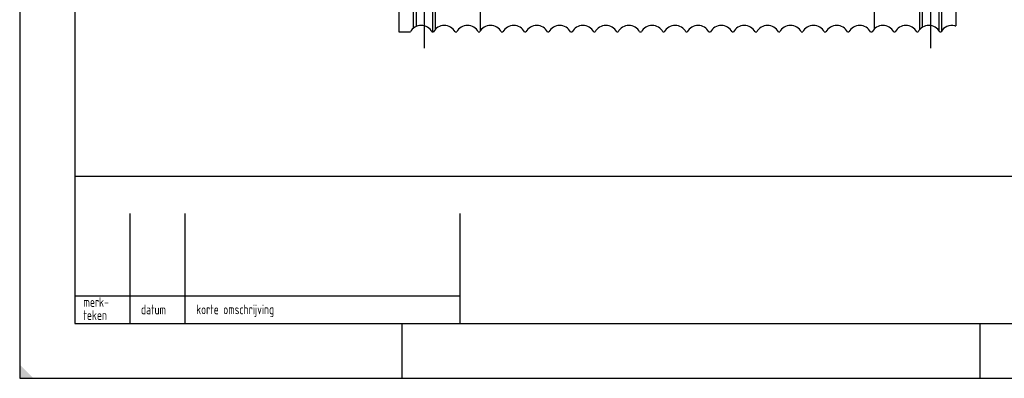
# Model space of a CAD drawing. Extents: x 0 to 2972, y 0 to 2102.
# Tile 1 of 45: x 0 to 895, y 0 to 326. Entities that reach past the tile are written whole.
import ezdxf
from ezdxf.enums import TextEntityAlignment as Align

# ---------------------------------------------------------------- set-up
doc = ezdxf.new("R2010")
doc.units = 0
doc.header["$LTSCALE"] = 25
doc.linetypes.add('CENTER', pattern=[0])
for name, color, linetype in [('HART0205', 1, 'CENTER'), ('KADER', 7, 'CONTINUOUS'), ('TEK0205', 1, 'CONTINUOUS'), ('TEK050', 2, 'CONTINUOUS')]:
    doc.layers.add(name, color=color, linetype=linetype)
doc.styles.get("Standard").update_dxf_attribs({"font": 'iso.shx', "width": 0.8})

# ---------------------------------------------------------------- blocks, each defined once
blk = doc.blocks.new('A0')
at = {"layer": 'KADER', "color": 0}
for p, q in [((0, 841), (0, 0)), ((20, 821), (20, 20)), ((40, 60), (40, 20)), ((60, 60), (60, 20)), ((160, 60), (160, 20)), ((20, 30), (160, 30)), ((20, 20), (1169, 20)), ((139, 0), (139, 20)), ((349, 0), (349, 20)), ((0, 0), (1189, 0))]:
    blk.add_line(p, q, dxfattribs=at)
blk.add_solid([(5, 0), (0, 0), (0, 5)], dxfattribs=at)
at = {"layer": 'KADER', "color": 0, "width": 0.8}
for s, p in [('merk-', (23.14, 26)), ('korte omschrijving', (64.13, 23.32)), ('teken', (23.14, 21.23))]:
    blk.add_text(s, height=3.5, dxfattribs=at).set_placement(p)
blk.add_text('datum', height=3.5, dxfattribs=at).set_placement((48.63, 25.05), align=Align.MIDDLE)
for p, height in [((1002.47, 82.1), 5), ((1058.36, 82.1), 3.5), ((1002.47, 74.1), 3.5), ((1135.37, 71.2), 5), ((1002.47, 66.1), 3.5), ((1135.27, 53.41), 5), ((1031.47, 46.28), 2.5), ((1066.74, 46.28), 2.5), ((1103.13, 44.29), 3.5), ((1031.47, 41.28), 2.5), ((1066.74, 41.28), 2.5), ((1031.47, 36.28), 2.5), ((1066.74, 36.28), 2.5), ((1102.19, 33.14), 3.5), ((1133.4, 33.14), 3.5), ((1096.6, 22.33), 5), ((1110.15, 22.14), 5)]:
    blk.add_attdef('X', p, '', height=height, dxfattribs=at)

msp = doc.modelspace()

# ---------------------------------------------------------------- linework, layer by layer
at = {"layer": 'HART0205', "color": 0}
for p, q in [((367.583, 359.318), (367.583, 300.135)), ((827.583, 359.318), (827.583, 300.135))]:
    msp.add_line(p, q, dxfattribs=at)
at = {"layer": 'KADER', "color": 0}
msp.add_line((2289.766, 183.689), (50, 183.689), dxfattribs=at)
at = {"layer": 'TEK0205', "color": 0}
for p, q in [((357.583, 348.017), (357.583, 318.364)), ((377.583, 348.017), (377.583, 317.389)), ((817.583, 348.017), (817.583, 317.021)), ((837.583, 348.017), (837.583, 315.819))]:
    msp.add_line(p, q, dxfattribs=at)
at = {"layer": 'TEK050', "color": 0}
for p, q in [((344.583, 348.017), (344.583, 315.017)), ((360.083, 348.017), (360.083, 319.979)), ((375.083, 348.017), (375.083, 315.017)), ((820.083, 348.017), (820.083, 319.248)), ((835.083, 348.017), (835.083, 316.315)), ((850.583, 348.017), (850.583, 320.645)), ((418.583, 316.102), (418.583, 335.017)), ((776.583, 317.819), (776.583, 335.017)), ((344.583, 315.017), (354.949, 315.017)), ((374.545, 315.017), (375.949, 315.017)), ((395.545, 315.017), (397.085, 315.017)), ((416.681, 315.017), (417.949, 315.017)), ((437.545, 315.017), (439.085, 315.017)), ((458.681, 315.017), (459.949, 315.017)), ((479.545, 315.017), (480.812, 315.017)), ((500.408, 315.017), (501.949, 315.017)), ((521.545, 315.017), (522.812, 315.017)), ((542.408, 315.017), (543.676, 315.017)), ((563.272, 315.017), (564.812, 315.017)), ((584.408, 315.017), (585.676, 315.017)), ((605.272, 315.017), (606.54, 315.017)), ((626.136, 315.017), (627.676, 315.017)), ((647.272, 315.017), (648.54, 315.017)), ((668.136, 315.017), (669.676, 315.017)), ((689.272, 315.017), (690.54, 315.017)), ((710.136, 315.017), (711.403, 315.017)), ((730.999, 315.017), (732.54, 315.017)), ((752.136, 315.017), (753.403, 315.017)), ((772.999, 315.017), (774.54, 315.017)), ((794.136, 315.017), (795.403, 315.017)), ((814.999, 315.017), (816.267, 315.017)), ((835.863, 315.017), (837.131, 315.017)), ((849.765, 320.645), (850.583, 320.645))]:
    msp.add_line(p, q, dxfattribs=at)
for centre, start in [((364.747, 310.017), 27.035692), ((385.747, 310.017), 27.035692), ((406.883, 310.017), 27.035692), ((427.747, 310.017), 27.035692), ((448.883, 310.017), 27.035692), ((469.747, 310.017), 27.035692), ((490.61, 310.017), 27.035692), ((511.747, 310.017), 27.035692), ((532.61, 310.017), 27.035692), ((553.474, 310.017), 27.035692), ((574.61, 310.017), 27.035692), ((595.474, 310.017), 27.035692), ((616.338, 310.017), 27.035692), ((637.474, 310.017), 27.035692), ((658.338, 310.017), 27.035692), ((679.474, 310.017), 27.035692), ((700.338, 310.017), 27.035692), ((721.201, 310.017), 27.035692), ((742.338, 310.017), 27.035692), ((763.201, 310.017), 27.035692), ((784.338, 310.017), 27.035692), ((805.201, 310.017), 27.035692), ((826.065, 310.017), 27.035692), ((846.929, 310.017), 75.055821)]:
    msp.add_arc(centre, 11, start, 152.964308, dxfattribs=at)

# ---------------------------------------------------------------- block references
at = {"layer": 'KADER', "color": 0, "xscale": 2.5, "yscale": 2.5, "zscale": 2.5}
msp.add_blockref('A0', (0, 0), dxfattribs=at)

doc.saveas('drawing.dxf')
